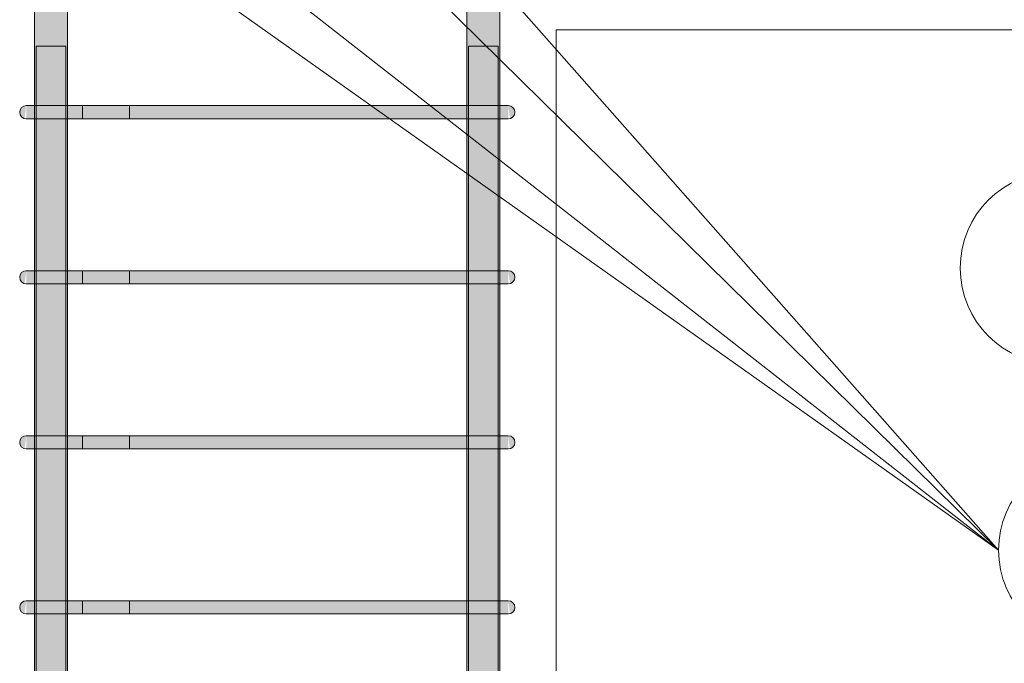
# Model space of a CAD drawing. Header units: millimetres. Extents: x 4307 to 42792, y 1610 to 10025.
# Tile 97 of 256: x 14865 to 15461, y 8286 to 8676. Entities that reach past the tile are written whole.
import ezdxf

# ---------------------------------------------------------------- set-up
doc = ezdxf.new("R2010")
doc.units = ezdxf.units.MM
for name, color, linetype, lineweight in [('S-BEAM', 12, 'Continuous', 9), ('S-COLS', 52, 'Continuous', 9), ('S-RBAR', 171, 'Continuous', 5), ('S-RBAR-IDEN', 171, 'Continuous', 5)]:
    doc.layers.add(name, color=color, linetype=linetype, lineweight=lineweight)

# ---------------------------------------------------------------- blocks, each defined once
blk = doc.blocks.new('Popisek výztuže - _Typ_ množství_PRAVÝ-500031-V1')
at = {"layer": 'S-RBAR-IDEN'}
for p, q in [((6694.54, 8583.84), (6584.84, 8583.84)), ((6584.84, 8467.41), (6694.54, 8467.41))]:
    blk.add_line(p, q, dxfattribs=at)
for centre, start, end in [((6584.84, 8525.62), 90, 270), ((6694.54, 8525.62), 277.64339, 82.35661)]:
    blk.add_arc(centre, 58.22, start, end, dxfattribs=at)

msp = doc.modelspace()

# ---------------------------------------------------------------- hatches: boundary and pattern name
at = {"layer": 'S-RBAR'}
h = msp.add_hatch(color=7, dxfattribs=at)
h.paths.add_polyline_path([(14875.05, 7883.8), (14874.86, 7916), (14874.05, 7916), (14874.05, 7883.8), (14874.86, 7883.8)])
h.paths.add_polyline_path([(14893.05, 7883.8), (14894.05, 7883.8), (14894.05, 7916), (14893.05, 7916)])
h.paths.add_polyline_path([(14875.05, 7924), (14874.86, 8016), (14874.05, 8016), (14874.05, 7924), (14874.86, 7924)])
h.paths.add_polyline_path([(14893.05, 7924), (14894.05, 7924), (14894.05, 8016), (14893.05, 8016), (14893.05, 7975.66)])
h.paths.add_polyline_path([(14893.05, 8024), (14894.05, 8024), (14894.05, 8116), (14893.05, 8116), (14893.05, 8028.8)])
h.paths.add_polyline_path([(14874.05, 8024), (14875.05, 8024), (14874.86, 8116), (14874.05, 8116), (14874.05, 8028.8)])
h.paths.add_polyline_path([(14874.05, 8124), (14875.05, 8124), (14874.86, 8216), (14874.05, 8216), (14874.05, 8135.09)])
h.paths.add_polyline_path([(14894.05, 8124), (14894.05, 8216), (14893.05, 8216), (14893.05, 8124)])
h.paths.add_polyline_path([(14874.05, 8224), (14875.05, 8224), (14874.86, 8316), (14874.05, 8316), (14874.05, 8241.38)])
h.paths.add_polyline_path([(14894.05, 8224), (14894.05, 8316), (14893.05, 8316), (14893.05, 8224)])
h.paths.add_polyline_path([(14893.05, 8324), (14894.05, 8324), (14894.05, 8416), (14893.05, 8416), (14893.05, 8347.68)])
h.paths.add_polyline_path([(14874.05, 8324), (14875.05, 8324), (14874.86, 8416), (14874.05, 8416), (14874.05, 8347.68)])
h.paths.add_polyline_path([(14874.05, 8424), (14875.05, 8424), (14874.86, 8516), (14874.05, 8516), (14874.05, 8453.97)])
h.paths.add_polyline_path([(14894.05, 8424), (14894.05, 8516), (14893.05, 8516), (14893.05, 8424)])
h.paths.add_polyline_path([(14893.05, 8524), (14894.05, 8524), (14894.05, 8616), (14893.05, 8616), (14893.05, 8560.26)])
h.paths.add_polyline_path([(14874.05, 8524), (14875.05, 8524), (14874.86, 8616), (14874.05, 8616), (14874.05, 8560.26)])
h.paths.add_polyline_path([(14874.05, 8624), (14875.05, 8624), (14875.05, 8660), (14893.05, 8660), (14893.05, 8624), (14894.05, 8624), (14894.05, 8697.14), (14893.54, 8696.46), (14892.5, 8695.67), (14890.66, 8695.09), (14890, 8695), (14888.71, 8695.17), (14887.5, 8695.67), (14886.46, 8696.46), (14885.67, 8697.5), (14885.17, 8698.71), (14894.05, 8700), (14885, 8700), (14885, 8707.64), (14874.05, 8707.64), (14874.05, 8666.55)])
h.paths.add_polyline_path([(14874.05, 8729.64), (14885, 8729.88), (14885, 8783.8), (14874.05, 8783.8), (14874.05, 8729.88)])
h = msp.add_hatch(color=7, dxfattribs=at)
h.paths.add_polyline_path([(15155.95, 7883.8), (15155.95, 7916), (15154.95, 7916), (15155.14, 7883.8)])
h.paths.add_polyline_path([(15135.95, 7883.8), (15136.95, 7883.8), (15136.95, 7916), (15135.95, 7916)])
h.paths.add_polyline_path([(15154.95, 7924), (15155.95, 7924), (15155.95, 8016), (15154.95, 8016), (15154.95, 7975.66)])
h.paths.add_polyline_path([(15135.95, 7924), (15136.95, 7924), (15136.95, 8016), (15135.95, 8016), (15135.95, 7975.66)])
h.paths.add_polyline_path([(15135.95, 8024), (15136.95, 8024), (15136.95, 8116), (15135.95, 8116), (15135.95, 8028.8)])
h.paths.add_polyline_path([(15155.95, 8024), (15155.95, 8116), (15154.95, 8116), (15155.14, 8024)])
h.paths.add_polyline_path([(15155.95, 8124), (15155.95, 8216), (15154.95, 8216), (15155.14, 8124)])
h.paths.add_polyline_path([(15136.95, 8124), (15136.95, 8216), (15135.95, 8216), (15135.95, 8124)])
h.paths.add_polyline_path([(15155.95, 8224), (15155.95, 8316), (15154.95, 8316), (15155.14, 8224)])
h.paths.add_polyline_path([(15136.95, 8224), (15136.95, 8316), (15135.95, 8316), (15135.95, 8224)])
h.paths.add_polyline_path([(15136.95, 8324), (15136.95, 8416), (15135.95, 8416), (15135.95, 8324)])
h.paths.add_polyline_path([(15155.95, 8324), (15155.95, 8416), (15154.95, 8416), (15155.14, 8324)])
h.paths.add_polyline_path([(15136.95, 8424), (15136.95, 8516), (15135.95, 8516), (15135.95, 8424)])
h.paths.add_polyline_path([(15155.14, 8424), (15155.95, 8424), (15155.95, 8516), (15154.95, 8516), (15154.95, 8424)])
h.paths.add_polyline_path([(15135.95, 8524), (15136.95, 8524), (15136.95, 8616), (15135.95, 8616), (15135.95, 8560.26)])
h.paths.add_polyline_path([(15155.95, 8524), (15155.95, 8616), (15154.95, 8616), (15155.14, 8524)])
h.paths.add_polyline_path([(15155.95, 8624), (15155.95, 8707.64), (15145, 8707.64), (15144.83, 8698.71), (15144.33, 8697.5), (15143.54, 8696.46), (15142.5, 8695.67), (15141.29, 8695.17), (15140, 8695), (15138.71, 8695.17), (15137.5, 8695.67), (15135.95, 8696.82), (15135.95, 8624), (15136.95, 8624), (15136.95, 8660), (15154.95, 8660), (15155.14, 8624)])
h.paths.add_polyline_path([(15135.95, 8698.81), (15145, 8700), (15135.95, 8700)])
h.paths.add_polyline_path([(15155.95, 8729.64), (15155.95, 8783.8), (15145, 8783.8), (15145, 8729.64)])
h = msp.add_hatch(color=7, dxfattribs=at)
h.paths.add_polyline_path([(14875.05, 5870), (14893.05, 5870), (14892.83, 5916), (14875.05, 5916), (14875.05, 5902.99)])
h.paths.add_polyline_path([(14885.17, 5924), (14893.05, 5924), (14892.83, 6016), (14875.05, 6016), (14875.05, 5924), (14884.85, 5924)])
h.paths.add_polyline_path([(14878.1, 6024), (14893.05, 6024), (14892.83, 6116), (14875.05, 6116), (14875.05, 6024)])
h.paths.add_polyline_path([(14878.1, 6124), (14893.05, 6124), (14892.83, 6216), (14875.05, 6216), (14875.05, 6124)])
h.paths.add_polyline_path([(14885.17, 6224), (14893.05, 6224), (14892.83, 6316), (14875.05, 6316), (14875.05, 6224), (14884.85, 6224)])
h.paths.add_polyline_path([(14878.1, 6324), (14893.05, 6324), (14892.83, 6416), (14875.05, 6416), (14875.05, 6324)])
h.paths.add_polyline_path([(14885.17, 6424), (14893.05, 6424), (14892.83, 6516), (14875.05, 6516), (14875.05, 6424), (14884.85, 6424)])
h.paths.add_polyline_path([(14885.17, 6524), (14893.05, 6524), (14892.83, 6616), (14875.05, 6616), (14875.05, 6524), (14884.85, 6524)])
h.paths.add_polyline_path([(14878.1, 6624), (14893.05, 6624), (14892.83, 6716), (14875.05, 6716), (14875.05, 6624)])
h.paths.add_polyline_path([(14885.17, 6724), (14893.05, 6724), (14892.83, 6816), (14875.05, 6816), (14875.05, 6724), (14884.85, 6724)])
h.paths.add_polyline_path([(14885.17, 6824), (14893.05, 6824), (14892.83, 6916), (14875.05, 6916), (14875.05, 6824), (14884.85, 6824)])
h.paths.add_polyline_path([(14878.1, 6924), (14893.05, 6924), (14892.83, 7016), (14875.05, 7016), (14875.05, 6924)])
h.paths.add_polyline_path([(14885.17, 7024), (14893.05, 7024), (14892.83, 7116), (14875.05, 7116), (14875.05, 7024), (14884.85, 7024)])
h.paths.add_polyline_path([(14885.17, 7124), (14893.05, 7124), (14892.83, 7216), (14875.05, 7216), (14875.05, 7124), (14884.85, 7124)])
h.paths.add_polyline_path([(14892.83, 7224), (14893.05, 7224), (14892.83, 7316), (14875.05, 7316), (14875.05, 7224), (14890.66, 7224)])
h.paths.add_polyline_path([(14885.17, 7324), (14893.05, 7324), (14892.83, 7416), (14875.05, 7416), (14875.05, 7324), (14884.85, 7324)])
h.paths.add_polyline_path([(14885.17, 7424), (14893.05, 7424), (14892.83, 7516), (14875.05, 7516), (14875.05, 7424), (14884.85, 7424)])
h.paths.add_polyline_path([(14875.05, 7524), (14893.05, 7524), (14892.83, 7616), (14875.05, 7616), (14875.05, 7550.5)])
h.paths.add_polyline_path([(14885.17, 7624), (14893.05, 7624), (14892.83, 7716), (14875.05, 7716), (14875.05, 7624), (14884.85, 7624)])
h.paths.add_polyline_path([(14885.17, 7724), (14893.05, 7724), (14892.83, 7816), (14875.05, 7816), (14875.05, 7724), (14884.85, 7724)])
h.paths.add_polyline_path([(14885.17, 7824), (14893.05, 7824), (14892.83, 7916), (14875.05, 7916), (14875.05, 7824), (14884.85, 7824)])
h.paths.add_polyline_path([(14889, 7924), (14893.05, 7924), (14892.83, 8016), (14875.05, 8016), (14875.05, 7924), (14885.17, 7924)])
h.paths.add_polyline_path([(14878.1, 8024), (14893.05, 8024), (14892.83, 8116), (14875.05, 8116), (14875.05, 8024)])
h.paths.add_polyline_path([(14878.1, 8124), (14893.05, 8124), (14892.83, 8216), (14875.05, 8216), (14875.05, 8124)])
h.paths.add_polyline_path([(14885.17, 8224), (14893.05, 8224), (14892.83, 8316), (14875.05, 8316), (14875.05, 8224), (14884.85, 8224)])
h.paths.add_polyline_path([(14875.05, 8324), (14893.05, 8324), (14892.83, 8416), (14875.05, 8416), (14875.05, 8347.68)])
h.paths.add_polyline_path([(14885.17, 8424), (14893.05, 8424), (14892.83, 8516), (14875.05, 8516), (14875.05, 8424), (14884.85, 8424)])
h.paths.add_polyline_path([(14885.17, 8524), (14893.05, 8524), (14892.83, 8616), (14875.05, 8616), (14875.05, 8524), (14884.85, 8524)])
h.paths.add_polyline_path([(14875.05, 8624), (14893.05, 8624), (14892.83, 8660), (14875.05, 8660)])
h = msp.add_hatch(color=7, dxfattribs=at)
h.paths.add_polyline_path([(15136.95, 5870), (15154.95, 5870), (15154.95, 5916), (15136.95, 5916), (15136.95, 5902.99)])
h.paths.add_polyline_path([(15151.9, 5924), (15154.95, 5924), (15154.95, 6016), (15136.95, 6016), (15136.95, 5924), (15148.65, 5924)])
h.paths.add_polyline_path([(15151.9, 6024), (15154.95, 6024), (15154.95, 6116), (15136.95, 6116), (15136.95, 6024), (15148.65, 6024)])
h.paths.add_polyline_path([(15151.9, 6124), (15154.95, 6124), (15154.95, 6216), (15136.95, 6216), (15136.95, 6124), (15148.65, 6124)])
h.paths.add_polyline_path([(15136.95, 6224), (15154.95, 6224), (15154.95, 6316), (15136.95, 6316), (15136.95, 6275.01)])
h.paths.add_polyline_path([(15151.9, 6324), (15154.95, 6324), (15154.95, 6416), (15136.95, 6416), (15136.95, 6324), (15148.65, 6324)])
h.paths.add_polyline_path([(15151.9, 6424), (15154.95, 6424), (15154.95, 6516), (15136.95, 6516), (15136.95, 6424), (15148.65, 6424)])
h.paths.add_polyline_path([(15151.9, 6524), (15154.95, 6524), (15154.95, 6616), (15136.95, 6616), (15136.95, 6524), (15148.65, 6524)])
h.paths.add_polyline_path([(15151.9, 6624), (15154.95, 6624), (15154.95, 6716), (15136.95, 6716), (15136.95, 6624), (15148.65, 6624)])
h.paths.add_polyline_path([(15151.9, 6724), (15154.95, 6724), (15154.95, 6816), (15136.95, 6816), (15136.95, 6724), (15148.65, 6724)])
h.paths.add_polyline_path([(15151.9, 6824), (15154.95, 6824), (15154.95, 6916), (15136.95, 6916), (15136.95, 6824), (15148.65, 6824)])
h.paths.add_polyline_path([(15151.9, 6924), (15154.95, 6924), (15154.95, 7016), (15136.95, 7016), (15136.95, 6924), (15148.65, 6924)])
h.paths.add_polyline_path([(15136.95, 7024), (15154.95, 7024), (15154.95, 7116), (15136.95, 7116), (15136.95, 7072.19)])
h.paths.add_polyline_path([(15148.65, 7124), (15154.95, 7124), (15154.95, 7216), (15136.95, 7216), (15136.95, 7124), (15144.83, 7124)])
h.paths.add_polyline_path([(15141, 7224), (15154.95, 7224), (15154.95, 7316), (15136.95, 7316), (15136.95, 7224)])
h.paths.add_polyline_path([(15141, 7324), (15154.95, 7324), (15154.95, 7416), (15136.95, 7416), (15136.95, 7324)])
h.paths.add_polyline_path([(15151.9, 7424), (15154.95, 7424), (15154.95, 7516), (15136.95, 7516), (15136.95, 7424), (15148.65, 7424)])
h.paths.add_polyline_path([(15148.65, 7524), (15154.95, 7524), (15154.95, 7616), (15136.95, 7616), (15136.95, 7524), (15144.83, 7524)])
h.paths.add_polyline_path([(15151.9, 7624), (15154.95, 7624), (15154.95, 7716), (15136.95, 7716), (15136.95, 7624), (15148.65, 7624)])
h.paths.add_polyline_path([(15151.9, 7724), (15154.95, 7724), (15154.95, 7816), (15136.95, 7816), (15136.95, 7724), (15148.65, 7724)])
h.paths.add_polyline_path([(15141, 7824), (15154.95, 7824), (15154.95, 7916), (15136.95, 7916), (15136.95, 7824)])
h.paths.add_polyline_path([(15141, 7924), (15154.95, 7924), (15154.95, 8016), (15136.95, 8016), (15136.95, 7924)])
h.paths.add_polyline_path([(15151.9, 8024), (15154.95, 8024), (15154.95, 8116), (15136.95, 8116), (15136.95, 8024), (15148.65, 8024)])
h.paths.add_polyline_path([(15151.9, 8124), (15154.95, 8124), (15154.95, 8216), (15136.95, 8216), (15136.95, 8124), (15148.65, 8124)])
h.paths.add_polyline_path([(15151.9, 8224), (15154.95, 8224), (15154.95, 8316), (15136.95, 8316), (15136.95, 8224), (15148.65, 8224)])
h.paths.add_polyline_path([(15151.9, 8324), (15154.95, 8324), (15154.95, 8416), (15136.95, 8416), (15136.95, 8324), (15148.65, 8324)])
h.paths.add_polyline_path([(15148.65, 8424), (15154.95, 8424), (15154.95, 8516), (15136.95, 8516), (15136.95, 8424), (15144.83, 8424)])
h.paths.add_polyline_path([(15151.9, 8524), (15154.95, 8524), (15154.95, 8616), (15136.95, 8616), (15136.95, 8524), (15148.65, 8524)])
h.paths.add_polyline_path([(15144.83, 8624), (15154.95, 8624), (15154.95, 8660), (15136.95, 8660), (15136.95, 8624), (15141, 8624)])
for points in [[(14867.96, 8616.14), (14869, 8624), (14867, 8623.46), (14865.54, 8622), (14865, 8620), (14865.54, 8618), (14867, 8616.54)], [(14867.96, 8616.14), (14869, 8624), (14867, 8623.46), (14865.54, 8622), (14865, 8620), (14865.54, 8618), (14867, 8616.54)], [(14885.17, 8616), (14889, 8616), (14889, 8624), (14869, 8624), (14869, 8616), (14884.85, 8616)], [(15126.26, 8616), (15141, 8616), (15141, 8624), (14889, 8624), (14889, 8616), (15086.99, 8616)], [(15159.48, 8616), (15161, 8616.14), (15161, 8624), (15141, 8624), (15141, 8616), (15157.31, 8616)], [(15162.04, 8616.14), (15163, 8616.54), (15164.46, 8618), (15165, 8620), (15164.46, 8622), (15163, 8623.46), (15161, 8624), (15161.66, 8618.96)], [(14867.96, 8516.14), (14869, 8524), (14867, 8523.46), (14865.54, 8522), (14865, 8520), (14865.54, 8518), (14867, 8516.54)], [(14867.96, 8516.14), (14869, 8524), (14867, 8523.46), (14865.54, 8522), (14865, 8520), (14865.54, 8518), (14867, 8516.54)], [(14869.76, 8516), (14889, 8516), (14889, 8524), (14869, 8524), (14869, 8516)], [(15126.26, 8516), (15141, 8516), (15141, 8524), (14889, 8524), (14889, 8516), (15086.99, 8516)], [(15157.31, 8516), (15161, 8516.14), (15161, 8524), (15141, 8524), (15141, 8516), (15155.14, 8516)], [(15162.04, 8516.14), (15163, 8516.54), (15164.46, 8518), (15165, 8520), (15164.46, 8522), (15163, 8523.46), (15161, 8524), (15161.66, 8518.96)], [(14867.96, 8416.14), (14869, 8424), (14867, 8423.46), (14865.54, 8422), (14865, 8420), (14865.54, 8418), (14867, 8416.54)], [(14867.96, 8416.14), (14869, 8424), (14867, 8423.46), (14865.54, 8422), (14865, 8420), (14865.54, 8418), (14867, 8416.54)], [(14869.76, 8416), (14889, 8416), (14889, 8424), (14869, 8424), (14869, 8416)], [(15126.26, 8416), (15141, 8416), (15141, 8424), (14889, 8424), (14889, 8416), (15086.99, 8416)], [(15157.31, 8416), (15161, 8416.14), (15161, 8424), (15141, 8424), (15141, 8416), (15155.14, 8416)], [(15162.04, 8416.14), (15163, 8416.54), (15164.46, 8418), (15165, 8420), (15164.46, 8422), (15163, 8423.46), (15161, 8424), (15161.66, 8418.96)], [(14867.96, 8316.14), (14869, 8324), (14867, 8323.46), (14865.54, 8322), (14865, 8320), (14865.54, 8318), (14867, 8316.54)], [(14867.96, 8316.14), (14869, 8324), (14867, 8323.46), (14865.54, 8322), (14865, 8320), (14865.54, 8318), (14867, 8316.54)], [(14885.17, 8316), (14889, 8316), (14889, 8324), (14869, 8324), (14869, 8316), (14884.85, 8316)], [(15126.26, 8316), (15141, 8316), (15141, 8324), (14889, 8324), (14889, 8316), (15086.99, 8316)], [(15159.48, 8316), (15161, 8316.14), (15161, 8324), (15141, 8324), (15141, 8316), (15157.31, 8316)], [(15162.04, 8316.14), (15163, 8316.54), (15164.46, 8318), (15165, 8320), (15164.46, 8322), (15163, 8323.46), (15161, 8324), (15161.66, 8318.96)]]:
    msp.add_hatch(color=7, dxfattribs=at).paths.add_polyline_path(points)

# ---------------------------------------------------------------- linework, layer by layer
at = {"layer": 'S-BEAM'}
for p, q in [((20140, 8670), (15190, 8670)), ((15190, 8670), (20140, 8670))]:
    msp.add_line(p, q, dxfattribs=at)
at = {"layer": 'S-COLS'}
for p, q in [((15190, 8670), (15190, 5870)), ((15190, 5870), (15190, 8670))]:
    msp.add_line(p, q, dxfattribs=at)
at = {"layer": 'S-RBAR'}
for p, q in [((14874.05, 7883.8), (14874.05, 8783.8)), ((14874.05, 7883.8), (14874.05, 8783.8)), ((14894.05, 7883.8), (14894.05, 8783.8)), ((14894.05, 7883.8), (14894.05, 8783.8)), ((15135.95, 7883.8), (15135.95, 8783.8)), ((15135.95, 7883.8), (15135.95, 8783.8)), ((15155.95, 7883.8), (15155.95, 8783.8)), ((15155.95, 7883.8), (15155.95, 8783.8)), ((14893.05, 8660), (14875.05, 8660)), ((14875.05, 5870), (14875.05, 8660)), ((14893.05, 8660), (14875.05, 8660)), ((14875.05, 5870), (14875.05, 8660)), ((14893.05, 5870), (14893.05, 8660)), ((14893.05, 5870), (14893.05, 8660)), ((15154.95, 8660), (15136.95, 8660)), ((15136.95, 5870), (15136.95, 8660)), ((15154.95, 8660), (15136.95, 8660)), ((15136.95, 5870), (15136.95, 8660)), ((15154.95, 5870), (15154.95, 8660)), ((15154.95, 5870), (15154.95, 8660)), ((14874.86, 8624), (14869, 8624)), ((14889, 8624), (14869, 8624)), ((14889, 8624), (14869, 8624)), ((14903.14, 8624), (14869, 8624)), ((14903.14, 8624), (14874.86, 8624)), ((14889, 8624), (15141, 8624)), ((15141, 8624), (14889, 8624)), ((14903.14, 8624), (14903.14, 8616)), ((14903.14, 8624), (14931.43, 8624)), ((14931.43, 8616), (14931.43, 8624)), ((15161, 8624), (15141, 8624)), ((15161, 8624), (15141, 8624)), ((14874.86, 8616), (14869, 8616)), ((14889, 8616), (14869, 8616)), ((14903.14, 8616), (14869, 8616)), ((14903.14, 8616), (14874.86, 8616)), ((14889, 8616), (14874.86, 8616)), ((14889, 8616), (15141, 8616)), ((15141, 8616), (14889, 8616)), ((14903.14, 8616), (14931.43, 8616)), ((15161, 8616), (15141, 8616)), ((15161, 8616), (15141, 8616)), ((14874.86, 8524), (14869, 8524)), ((14889, 8524), (14869, 8524)), ((14889, 8524), (14869, 8524)), ((14903.14, 8524), (14869, 8524)), ((14903.14, 8524), (14874.86, 8524)), ((14889, 8524), (15141, 8524)), ((15141, 8524), (14889, 8524)), ((14903.14, 8524), (14903.14, 8516)), ((14903.14, 8524), (14931.43, 8524)), ((14931.43, 8516), (14931.43, 8524)), ((15161, 8524), (15141, 8524)), ((15161, 8524), (15141, 8524)), ((14874.86, 8516), (14869, 8516)), ((14889, 8516), (14869, 8516)), ((14903.14, 8516), (14869, 8516)), ((14903.14, 8516), (14874.86, 8516)), ((14889, 8516), (14874.86, 8516)), ((14889, 8516), (15141, 8516)), ((15141, 8516), (14889, 8516)), ((14903.14, 8516), (14931.43, 8516)), ((15161, 8516), (15141, 8516)), ((15161, 8516), (15141, 8516)), ((14874.86, 8424), (14869, 8424)), ((14889, 8424), (14869, 8424)), ((14889, 8424), (14869, 8424)), ((14903.14, 8424), (14869, 8424)), ((14903.14, 8424), (14874.86, 8424)), ((14889, 8424), (15141, 8424)), ((15141, 8424), (14889, 8424)), ((14903.14, 8424), (14903.14, 8416)), ((14903.14, 8424), (14931.43, 8424)), ((14931.43, 8416), (14931.43, 8424)), ((15161, 8424), (15141, 8424)), ((15161, 8424), (15141, 8424)), ((14874.86, 8416), (14869, 8416)), ((14889, 8416), (14869, 8416)), ((14903.14, 8416), (14869, 8416)), ((14903.14, 8416), (14874.86, 8416)), ((14889, 8416), (14874.86, 8416)), ((14889, 8416), (15141, 8416)), ((15141, 8416), (14889, 8416)), ((14903.14, 8416), (14931.43, 8416)), ((15161, 8416), (15141, 8416)), ((15161, 8416), (15141, 8416)), ((14874.86, 8324), (14869, 8324)), ((14889, 8324), (14869, 8324)), ((14889, 8324), (14869, 8324)), ((14903.14, 8324), (14869, 8324)), ((14903.14, 8324), (14874.86, 8324)), ((14889, 8324), (15141, 8324)), ((15141, 8324), (14889, 8324)), ((14903.14, 8324), (14903.14, 8316)), ((14903.14, 8324), (14931.43, 8324)), ((14931.43, 8316), (14931.43, 8324)), ((15161, 8324), (15141, 8324)), ((15161, 8324), (15141, 8324)), ((14874.86, 8316), (14869, 8316)), ((14889, 8316), (14869, 8316)), ((14903.14, 8316), (14869, 8316)), ((14903.14, 8316), (14874.86, 8316)), ((14889, 8316), (14874.86, 8316)), ((14889, 8316), (15141, 8316)), ((15141, 8316), (14889, 8316)), ((14903.14, 8316), (14931.43, 8316)), ((15161, 8316), (15141, 8316)), ((15161, 8316), (15141, 8316))]:
    msp.add_line(p, q, dxfattribs=at)
for centre, start, end in [((14869, 8620), 90, 270), ((14869, 8620), 90, 270), ((14869, 8620), 90, 270), ((15161, 8620), 270, 90), ((15161, 8620), 270, 90), ((14869, 8520), 90, 270), ((14869, 8520), 90, 270), ((14869, 8520), 90, 270), ((15161, 8520), 270, 90), ((15161, 8520), 270, 90), ((14869, 8420), 90, 270), ((14869, 8420), 90, 270), ((14869, 8420), 90, 270), ((15161, 8420), 270, 90), ((15161, 8420), 270, 90), ((14869, 8320), 90, 270), ((14869, 8320), 90, 270), ((14869, 8320), 90, 270), ((15161, 8320), 270, 90), ((15161, 8320), 270, 90)]:
    msp.add_arc(centre, 4, start, end, dxfattribs=at)
at = {"layer": 'S-RBAR-IDEN'}
for p in [(14914.12, 8740.45), (14965.29, 8740.45), (15066.27, 8740.45), (15117.44, 8740.45)]:
    msp.add_line(p, (15458.08, 8354.71), dxfattribs=at)

# ---------------------------------------------------------------- block references
for p in [(8908.15, 0), (8931.45, -170.92)]:
    msp.add_blockref('Popisek výztuže - _Typ_ množství_PRAVÝ-500031-V1', p, dxfattribs=at)

doc.saveas('drawing.dxf')
